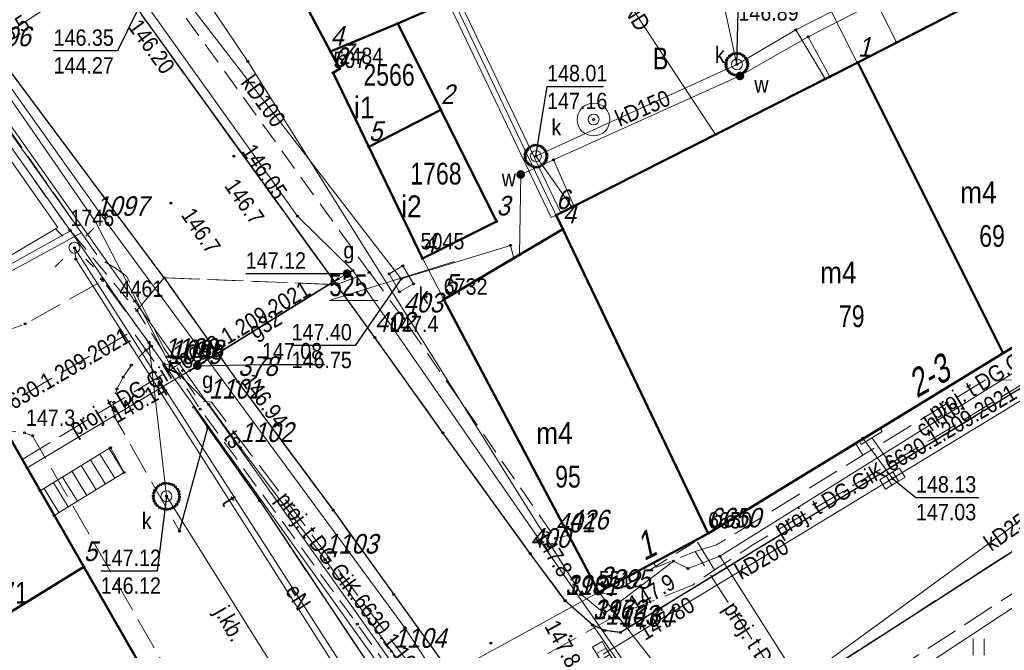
# Model space of a CAD drawing. Header units: metres. Extents: x 5551907 to 5556416, y 5709283 to 5712755.
# Tile 22 of 100: x 5554415 to 5554460, y 5710568 to 5710597. Entities that reach past the tile are written whole.
import ezdxf
from ezdxf.enums import TextEntityAlignment as Align

# ---------------------------------------------------------------- set-up
doc = ezdxf.new("R2010")
doc.units = ezdxf.units.M
for name, pattern in [('1.0_0.5', [1.5, 1, -0.5]), ('1.5_0.5', [2, 1.5, -0.5]), ('219-500', [0])]:
    doc.linetypes.add(name, pattern=pattern)
doc.layers.get('0').update_dxf_attribs({"color": 2, "lineweight": 5})
doc.styles.get("Standard").update_dxf_attribs({"font": 'Working1250', "width": 0.75})
doc.linetypes.add('otdn_500', pattern='A,5,0,[21,ksztalty.shx,S=0.5,R=0,X=0,Y=0]', length=5)

# ---------------------------------------------------------------- blocks, each defined once
blk = doc.blocks.new('PUNKTBUD')
at = {"color": 0}
blk.add_circle((0, 0), 0.045, dxfattribs=at)
blk = doc.blocks.new('203')
at = {"linetype": 'Continuous', "lineweight": 0}
h = blk.add_hatch(color=0, dxfattribs=at)
edge = h.paths.add_edge_path()
edge.add_arc((0, 0), 0.045, 0, 360)
blk = doc.blocks.new('TU04')
at = {"color": 0, "linetype": 'Continuous', "lineweight": 13}
for p, q in [((0, 0), (0, 0.75)), ((0.5, 0), (0.5, 0.75))]:
    blk.add_line(p, q, dxfattribs=at)
blk = doc.blocks.new('US05')
at = {"color": 0, "linetype": 'Continuous', "lineweight": 13}
for p, q in [((-0.525, -0.25), (-0.525, 0.25)), ((-0.525, 0.25), (-0.175, 0.25)), ((-0.175, -0.25), (-0.175, 0.25)), ((-0.175, 0.25), (0.175, 0.25)), ((0.175, -0.25), (0.175, 0.25)), ((0.175, 0.25), (0.525, 0.25)), ((0.525, -0.25), (0.525, 0.25)), ((-0.525, -0.25), (-0.175, -0.25)), ((-0.175, -0.25), (0.175, -0.25)), ((0.175, -0.25), (0.525, -0.25))]:
    blk.add_line(p, q, dxfattribs=at)
blk = doc.blocks.new('PW01')
at = {"linetype": 'Continuous', "lineweight": 13}
h = blk.add_hatch(color=0, dxfattribs=at)
edge = h.paths.add_edge_path()
edge.add_arc((0, 0), 0.045, 0, 360)
blk = doc.blocks.new('US25')
at = {"linetype": 'Continuous', "lineweight": 0}
h = blk.add_hatch(color=0, dxfattribs=at)
edge = h.paths.add_edge_path()
edge.add_arc((0, 0), 0.2, 0, 360)
blk = doc.blocks.new('SM01')
at = {"color": 0, "linetype": 'Continuous', "lineweight": 13}
for p, q in [((-0.53, 0.531), (-0.883, 0.884)), ((0.531, 0.531), (0.884, 0.884)), ((-0.53, -0.53), (-0.883, -0.883)), ((0.531, -0.53), (0.884, -0.883))]:
    blk.add_line(p, q, dxfattribs=at)
blk.add_circle((0, 0), 0.25, dxfattribs=at)
blk = doc.blocks.new('US22')
at = {"color": 0, "linetype": 'Continuous', "lineweight": 13}
blk.add_circle((0, 0), 0.25, dxfattribs=at)
blk = doc.blocks.new('US13')
at = {"color": 0, "linetype": 'Continuous', "lineweight": 13}
for radius in [0.75, 0.25]:
    blk.add_circle((0, 0), radius, dxfattribs=at)
blk = doc.blocks.new('PIKIETAW1891')
at = {"color": 0}
blk.add_circle((0, 0), 0.045, dxfattribs=at)

msp = doc.modelspace()

# ---------------------------------------------------------------- linework, layer by layer
at = {"layer": '211-numer działki ewidencyjnej', "color": 0, "linetype": 'CONTINUOUS', "lineweight": 18, "flags": 128}
msp.add_lwpolyline([(5554434.88, 5710585.45), (5554429.14, 5710583.66), (5554431.366, 5710583.66)], dxfattribs=at)
at = {"layer": '218-kontur użytku gruntowego', "color": 3, "linetype": 'CONTINUOUS', "lineweight": 18, "flags": 128}
for points in [[(5554417.28, 5710586.85), (5554385.57, 5710631.55)], [(5554385.57, 5710631.55), (5554417.28, 5710586.85)], [(5554425.26, 5710602.5), (5554429.61, 5710594.28)], [(5554429.61, 5710594.28), (5554425.26, 5710602.5)], [(5554429.61, 5710594.28), (5554429.33, 5710594.1)], [(5554429.33, 5710594.1), (5554429.61, 5710594.28)], [(5554429.33, 5710594.1), (5554433.33, 5710585.78)], [(5554433.33, 5710585.78), (5554429.33, 5710594.1)], [(5554410.68, 5710583.18), (5554417.28, 5710586.85)], [(5554417.28, 5710586.85), (5554410.68, 5710583.18)], [(5554419.53, 5710583.6), (5554417.28, 5710586.85)], [(5554417.28, 5710586.85), (5554419.53, 5710583.6)], [(5554433.33, 5710585.78), (5554434.39, 5710583.7)], [(5554434.39, 5710583.7), (5554433.33, 5710585.78)], [(5554460.03, 5710581.25), (5554466.39, 5710585.08)], [(5554466.39, 5710585.08), (5554460.03, 5710581.25)], [(5554432.55, 5710565.37), (5554419.53, 5710583.6)], [(5554419.53, 5710583.6), (5554432.55, 5710565.37)], [(5554434.39, 5710583.7), (5554441.5, 5710570.28)], [(5554441.5, 5710570.28), (5554434.39, 5710583.7)], [(5554446.51, 5710572.98), (5554460.03, 5710581.25)], [(5554460.03, 5710581.25), (5554446.51, 5710572.98)], [(5554467.54, 5710574.23), (5554453.72, 5710565.12)], [(5554453.72, 5710565.12), (5554467.54, 5710574.23)], [(5554441.5, 5710570.28), (5554446.51, 5710572.98)], [(5554446.51, 5710572.98), (5554441.5, 5710570.28)]]:
    msp.add_lwpolyline(points, dxfattribs=at)
at = {"layer": '219-działka ewidencyjna', "color": 7, "linetype": '219-500', "lineweight": 18, "flags": 128}
for points in [[(5554385.57, 5710631.55), (5554417.28, 5710586.85)], [(5554444.91, 5710611.36), (5554460.03, 5710581.25)], [(5554431.17, 5710605.11), (5554446.51, 5710572.98)], [(5554425.26, 5710602.5), (5554429.61, 5710594.28)], [(5554429.61, 5710594.28), (5554429.33, 5710594.1)], [(5554429.33, 5710594.1), (5554433.33, 5710585.78)], [(5554417.28, 5710586.85), (5554410.68, 5710583.18)], [(5554417.28, 5710586.85), (5554419.53, 5710583.6)], [(5554433.33, 5710585.78), (5554434.39, 5710583.7)], [(5554466.39, 5710585.08), (5554460.03, 5710581.25)], [(5554419.53, 5710583.6), (5554432.55, 5710565.37)], [(5554434.39, 5710583.7), (5554441.5, 5710570.28)], [(5554460.03, 5710581.25), (5554446.51, 5710572.98)], [(5554467.54, 5710574.23), (5554453.72, 5710565.12)], [(5554446.51, 5710572.98), (5554441.5, 5710570.28)], [(5554441.5, 5710570.28), (5554432.55, 5710565.37)], [(5554441.5, 5710570.28), (5554448.33, 5710561.57)]]:
    msp.add_lwpolyline(points, dxfattribs=at)
at = {"layer": '312-budynek ewidencyjny', "color": 7, "linetype": 'CONTINUOUS', "lineweight": 50, "flags": 128}
for points in [[(5554429.2, 5710595.08), (5554425.26, 5710602.5)], [(5554453.37, 5710594.57), (5554460.1, 5710598.05)], [(5554434.81, 5710597.48), (5554432.29, 5710596.36)], [(5554432.29, 5710596.36), (5554429.2, 5710595.08)], [(5554429.2, 5710595.08), (5554432.29, 5710596.36)], [(5554432.29, 5710596.36), (5554434.26, 5710592.4)], [(5554429.61, 5710594.28), (5554429.2, 5710595.08)], [(5554439.54, 5710587.58), (5554453.37, 5710594.57)], [(5554453.37, 5710594.57), (5554460.03, 5710581.25)], [(5554460.03, 5710581.25), (5554453.37, 5710594.57)], [(5554429.33, 5710594.1), (5554429.61, 5710594.28)], [(5554430.96, 5710590.71), (5554429.33, 5710594.1)], [(5554434.26, 5710592.4), (5554430.96, 5710590.71)], [(5554430.96, 5710590.71), (5554434.26, 5710592.4)], [(5554434.26, 5710592.4), (5554436.81, 5710587.29)], [(5554433.42, 5710585.59), (5554430.96, 5710590.71)], [(5554436.81, 5710587.29), (5554433.42, 5710585.59)], [(5554446.51, 5710572.98), (5554439.54, 5710587.58)], [(5554434.39, 5710583.7), (5554439.85, 5710586.93)], [(5554439.85, 5710586.93), (5554446.51, 5710572.98)], [(5554466.39, 5710585.08), (5554460.03, 5710581.25)], [(5554441.5, 5710570.28), (5554434.39, 5710583.7)], [(5554460.03, 5710581.25), (5554446.51, 5710572.98)], [(5554414.3, 5710577.71), (5554417.89, 5710571.44)], [(5554446.51, 5710572.98), (5554441.5, 5710570.28)], [(5554417.89, 5710571.44), (5554413.64, 5710568.83)], [(5554413.64, 5710568.83), (5554417.89, 5710571.44)], [(5554417.89, 5710571.44), (5554424.04, 5710560.72)]]:
    msp.add_lwpolyline(points, dxfattribs=at)
at = {"layer": '352-schody', "color": 7, "linetype": 'CONTINUOUS', "lineweight": 18, "flags": 128}
msp.add_lwpolyline([(5554419.74, 5710575.77), (5554416.54, 5710573.8), (5554415.89, 5710574.93), (5554419.11, 5710576.91)], close=True, dxfattribs=at)
msp.add_lwpolyline([(5554419.74, 5710575.77), (5554416.54, 5710573.8), (5554415.89, 5710574.93), (5554419.11, 5710576.91)], close=True, dxfattribs=at)
for points in [[(5554419.733, 5710575.766), (5554419.051, 5710576.874)], [(5554419.308, 5710575.504), (5554418.625, 5710576.612)], [(5554418.456, 5710574.98), (5554417.774, 5710576.088)], [(5554418.882, 5710575.242), (5554418.199, 5710576.35)], [(5554417.604, 5710574.455), (5554416.922, 5710575.564)], [(5554418.03, 5710574.717), (5554417.348, 5710575.826)], [(5554416.753, 5710573.931), (5554416.07, 5710575.041)], [(5554417.179, 5710574.193), (5554416.496, 5710575.302)]]:
    msp.add_lwpolyline(points, dxfattribs=at)
at = {"layer": 'chodnik', "color": 7, "linetype": '1.0_0.5', "lineweight": 18, "flags": 128}
for points in [[(5554323.63, 5710713.31), (5554326.52, 5710709.16), (5554339.47, 5710691.89), (5554356.75, 5710669.05), (5554369.9, 5710652.17), (5554375.24, 5710645.27), (5554382.14, 5710636.36), (5554385.57, 5710631.55), (5554417.28, 5710586.85), (5554420.33, 5710583.2), (5554421.57, 5710584.7), (5554394.12, 5710621.57), (5554370.14, 5710654.01), (5554350.19, 5710680.11), (5554349.5, 5710681.17), (5554338.47, 5710695.86), (5554328.36, 5710709.29), (5554324.94, 5710714.22)], [(5554429.47, 5710584.39), (5554430.99, 5710584.95), (5554421.86, 5710597.62), (5554422.73, 5710598.15), (5554425.63, 5710598.52), (5554423.44, 5710601.49), (5554425.26, 5710602.5), (5554431.17, 5710605.11), (5554438.07, 5710607.99), (5554444.91, 5710611.36), (5554452.11, 5710615.02), (5554452.61, 5710615.32), (5554452.13, 5710615.92), (5554451.37, 5710616.17), (5554450.17, 5710615.94), (5554426.32, 5710604.38), (5554420.54, 5710601.39), (5554419.68, 5710600.26), (5554419.6, 5710598.38), (5554420.55, 5710596.74)], [(5554466.39, 5710585.08), (5554460.03, 5710581.25), (5554453.6, 5710577.34), (5554446.51, 5710572.98), (5554442.05, 5710570.16), (5554441.5, 5710570.28), (5554440.12, 5710572.89), (5554439.51, 5710572.75), (5554432.54, 5710582.84), (5554430.99, 5710584.95), (5554429.47, 5710584.39), (5554431.23, 5710581.96), (5554434.35, 5710577.59), (5554438.36, 5710572.05), (5554439.95, 5710569.9), (5554441.22, 5710568.77), (5554441.78, 5710568.52), (5554442.5, 5710568.43), (5554467.38, 5710583.62)], [(5554450.55, 5710542.97), (5554444.67, 5710551.74), (5554435.98, 5710564.78), (5554432.11, 5710570.18), (5554429.32, 5710574.04), (5554424.96, 5710579.93), (5554421.57, 5710584.7), (5554420.33, 5710583.2), (5554423.22, 5710578.68), (5554430.43, 5710568.81), (5554434.23, 5710563.44), (5554435.47, 5710561.55), (5554438.15, 5710557.6), (5554442.92, 5710550.53), (5554448.71, 5710541.81)]]:
    msp.add_lwpolyline(points, close=True, dxfattribs=at)
at = {"layer": 'jezdnia', "color": 7, "linetype": '1.5_0.5', "lineweight": 18, "flags": 128}
for points in [[(5554421.57, 5710584.7), (5554429.47, 5710584.39), (5554420.55, 5710596.74), (5554419.6, 5710598.38), (5554414.27, 5710606.27), (5554412.85, 5710607.28), (5554397.95, 5710627.83), (5554396.98, 5710629.38), (5554375.33, 5710656.67), (5554354.72, 5710685.09), (5554349.5, 5710681.17), (5554350.19, 5710680.11), (5554370.14, 5710654.01), (5554394.12, 5710621.57)], [(5554445.95, 5710561.98), (5554446.22, 5710562.71), (5554447.06, 5710563.53), (5554467.03, 5710576.39), (5554469.49, 5710578.02), (5554478.11, 5710583.72), (5554479.02, 5710584.18), (5554480, 5710584.44), (5554481, 5710584.5), (5554482.06, 5710584.33), (5554483.01, 5710583.96), (5554483.8, 5710583.33), (5554484.3, 5710582.62), (5554486.11, 5710578.27), (5554490.54, 5710580.29), (5554488.04, 5710585.42), (5554487.17, 5710586.64), (5554486.27, 5710587.79), (5554485.11, 5710588.86), (5554483.76, 5710589.83), (5554482.84, 5710590.24), (5554481.87, 5710590.54), (5554480.88, 5710590.71), (5554479.86, 5710590.64), (5554478.8, 5710590.41), (5554471.11, 5710585.9), (5554442.5, 5710568.43), (5554441.78, 5710568.52), (5554441.22, 5710568.77)], [(5554420.99, 5710581.56), (5554418.77, 5710584.58), (5554415.21, 5710582.59), (5554414.55, 5710582.34), (5554414.11, 5710582.2), (5554413.55, 5710582.13), (5554413.04, 5710582.14), (5554412.51, 5710582.29), (5554411.66, 5710582.55), (5554414.34, 5710577.69), (5554415.17, 5710577.59), (5554415.54, 5710577.46), (5554425, 5710560.96), (5554425.26, 5710560.48), (5554425.39, 5710560.01), (5554425.41, 5710559.65), (5554425.39, 5710559.18), (5554425.27, 5710558.65), (5554425.14, 5710558.2), (5554424.9, 5710557.6), (5554424.61, 5710557.13), (5554424.15, 5710556.65), (5554423.48, 5710556.08), (5554424.57, 5710554.26), (5554430.08, 5710557.92), (5554434.27, 5710560.71), (5554435.47, 5710561.55), (5554434.23, 5710563.44), (5554429.65, 5710560.27), (5554431.06, 5710566.8), (5554425.95, 5710574.48), (5554423.58, 5710577.82), (5554422.28, 5710573.08), (5554419.3, 5710578.33), (5554419.24, 5710578.65), (5554419.27, 5710578.99), (5554419.4, 5710579.6), (5554419.7, 5710580.14), (5554420.07, 5710580.7), (5554420.73, 5710581.38)], [(5554450.55, 5710542.97), (5554456.35, 5710545.55), (5554453.9, 5710549.14), (5554446.31, 5710560.51), (5554445.95, 5710561.98), (5554441.22, 5710568.77), (5554439.95, 5710569.9), (5554438.36, 5710572.05), (5554434.35, 5710577.59), (5554431.23, 5710581.96), (5554429.47, 5710584.39), (5554421.57, 5710584.7), (5554424.96, 5710579.93), (5554429.32, 5710574.04), (5554432.11, 5710570.18), (5554435.98, 5710564.78), (5554444.67, 5710551.74)]]:
    msp.add_lwpolyline(points, close=True, dxfattribs=at)
at = {"layer": 'komora podziemna', "color": 34, "linetype": 'CONTINUOUS', "lineweight": 18, "flags": 128}
msp.add_lwpolyline([(5554421.26, 5710574.25), (5554421.18, 5710574.35), (5554421.12, 5710574.46), (5554421.09, 5710574.58), (5554421.08, 5710574.7), (5554421.1, 5710574.83), (5554421.14, 5710574.94), (5554421.21, 5710575.05), (5554421.3, 5710575.14), (5554421.4, 5710575.21), (5554421.52, 5710575.26), (5554421.64, 5710575.28), (5554421.77, 5710575.27), (5554421.89, 5710575.24), (5554422, 5710575.19), (5554422.1, 5710575.11), (5554422.18, 5710575.01), (5554422.24, 5710574.9), (5554422.27, 5710574.78), (5554422.28, 5710574.66), (5554422.26, 5710574.53), (5554422.22, 5710574.42), (5554422.15, 5710574.31), (5554422.06, 5710574.22), (5554421.96, 5710574.15), (5554421.84, 5710574.1), (5554421.72, 5710574.08), (5554421.59, 5710574.09), (5554421.47, 5710574.12), (5554421.36, 5710574.17)], close=True, dxfattribs=at)
at = {"layer": 'krawężnik', "color": 7, "linetype": 'CONTINUOUS', "lineweight": 25, "flags": 128}
for points in [[(5554421.57, 5710584.7), (5554394.12, 5710621.57), (5554370.14, 5710654.01), (5554350.19, 5710680.11), (5554349.5, 5710681.17), (5554338.47, 5710695.86), (5554328.36, 5710709.29), (5554324.94, 5710714.22)], [(5554452.61, 5710615.32), (5554452.13, 5710615.92), (5554451.37, 5710616.17), (5554450.17, 5710615.94), (5554426.32, 5710604.38), (5554420.54, 5710601.39), (5554419.68, 5710600.26), (5554419.6, 5710598.38), (5554420.55, 5710596.74), (5554429.47, 5710584.39)], [(5554485.11, 5710588.86), (5554483.76, 5710589.83), (5554482.84, 5710590.24), (5554481.87, 5710590.54), (5554480.88, 5710590.71), (5554479.86, 5710590.64), (5554478.8, 5710590.41), (5554471.11, 5710585.9), (5554442.5, 5710568.43), (5554441.78, 5710568.52), (5554441.22, 5710568.77), (5554439.96, 5710569.88)], [(5554421.57, 5710584.7), (5554424.96, 5710579.93), (5554429.32, 5710574.04), (5554432.11, 5710570.18), (5554435.98, 5710564.78), (5554444.67, 5710551.74), (5554450.55, 5710542.97)], [(5554446.31, 5710560.51), (5554445.95, 5710561.98), (5554446.22, 5710562.71), (5554447.06, 5710563.53), (5554467.03, 5710576.39), (5554469.49, 5710578.02), (5554478.11, 5710583.72), (5554479.02, 5710584.18), (5554480, 5710584.44), (5554481, 5710584.5), (5554482.06, 5710584.33), (5554483.01, 5710583.96), (5554483.8, 5710583.33), (5554484.3, 5710582.62), (5554486.11, 5710578.27)], [(5554439.96, 5710569.88), (5554438.36, 5710572.05), (5554434.35, 5710577.59), (5554431.23, 5710581.96), (5554429.47, 5710584.39)], [(5554422.94, 5710578.77), (5554423.58, 5710577.82)], [(5554422.28, 5710573.08), (5554423.58, 5710577.82)], [(5554423.58, 5710577.82), (5554425.95, 5710574.48), (5554431.06, 5710566.8), (5554429.65, 5710560.27), (5554434.23, 5710563.44), (5554435.47, 5710561.55), (5554434.27, 5710560.71), (5554430.08, 5710557.92)]]:
    msp.add_lwpolyline(points, dxfattribs=at)
at = {"layer": 'obudowa ochronna przewodu', "color": 7, "linetype": 'CONTINUOUS', "lineweight": 35, "flags": 128}
msp.add_lwpolyline([(5554422.75, 5710580.45), (5554423.1, 5710580.67), (5554429.55, 5710584.66)], dxfattribs=at)
at = {"layer": 'przewód elektroenergetyczny podziemny', "color": 1, "linetype": 'CONTINUOUS', "lineweight": 18, "flags": 128}
for points in [[(5554396.74, 5710637.56), (5554398.91, 5710631.7), (5554413.79, 5710611.76), (5554417.91, 5710606.97), (5554420.9, 5710601.33), (5554425.41, 5710594.62), (5554440.73, 5710570.16), (5554441.76, 5710569.31), (5554444.92, 5710571.7), (5554445.59, 5710571.37), (5554447.05, 5710571.93), (5554466.29, 5710583.95), (5554467.82, 5710585.54), (5554469.46, 5710586.99), (5554470, 5710588.24)], [(5554440.96, 5710600.2), (5554446.85, 5710591.28)], [(5554447.43, 5710536.26), (5554449.38, 5710538.96), (5554449.1, 5710539.91), (5554446.11, 5710544.72), (5554432.51, 5710564.42), (5554432.38, 5710565.37), (5554430.06, 5710566.41), (5554417.46, 5710586.08)], [(5554447.05, 5710571.93), (5554456.71, 5710556.71)]]:
    msp.add_lwpolyline(points, dxfattribs=at)
at = {"layer": 'przewód gazowy', "color": 40, "linetype": 'CONTINUOUS', "lineweight": 18, "flags": 128}
for points in [[(5554458.63, 5710544.72), (5554452.81, 5710552.45), (5554445.41, 5710563.26), (5554445.14, 5710563.64), (5554442.44, 5710567.41), (5554430.23, 5710585.03), (5554427.69, 5710587.53), (5554416.65, 5710602.98)], [(5554430.23, 5710585.03), (5554429.96, 5710584.89), (5554429.55, 5710584.66), (5554423.1, 5710580.67), (5554422.75, 5710580.45), (5554415.29, 5710575.98)]]:
    msp.add_lwpolyline(points, dxfattribs=at)
at = {"layer": 'przewód kanalizacyjny', "color": 34, "linetype": 'CONTINUOUS', "lineweight": 18, "flags": 128}
for points in [[(5554447.83, 5710594.49), (5554446.09, 5710602.57), (5554441.18, 5710612.36)], [(5554419.48, 5710601.47), (5554432.44, 5710584.66), (5554437.45, 5710586.19), (5554437.6, 5710585.6)], [(5554455.15, 5710595.49), (5554453.98, 5710597.85), (5554450.53, 5710596.07)], [(5554450.53, 5710596.07), (5554447.83, 5710594.49)], [(5554450.53, 5710596.07), (5554451.87, 5710593.82)], [(5554447.83, 5710594.49), (5554438.62, 5710590.28), (5554440.27, 5710587.95)], [(5554482.09, 5710589.07), (5554445.17, 5710562.15)], [(5554482.09, 5710589.07), (5554470.68, 5710585.05), (5554454.96, 5710575.49)], [(5554436.54, 5710550.44), (5554432.08, 5710558.07), (5554421.68, 5710574.68), (5554420.88, 5710581.74)], [(5554454.96, 5710575.49), (5554453.6, 5710577.34)], [(5554441.7, 5710567.44), (5554454.96, 5710575.49)]]:
    msp.add_lwpolyline(points, dxfattribs=at)
at = {"layer": 'przewód telekomunikacyjny podziemny', "color": 30, "linetype": 'CONTINUOUS', "lineweight": 18, "flags": 128}
for points in [[(5554446.39, 5710546), (5554438, 5710558.61), (5554420.23, 5710583.63), (5554400.56, 5710611.46), (5554390.86, 5710625.65), (5554379.37, 5710640.87), (5554363.85, 5710660.95), (5554356.41, 5710670.49), (5554340.96, 5710690.97), (5554324.08, 5710713.52), (5554322.07, 5710717.37), (5554318.83, 5710725.14), (5554317.4, 5710729.49), (5554313.96, 5710747.36), (5554310.1, 5710767.3), (5554307.07, 5710783.72), (5554304.42, 5710793.03), (5554300.46, 5710804.82), (5554292.87, 5710822.58)], [(5554463.96, 5710526.5), (5554462.85, 5710526.03), (5554461.35, 5710526.43), (5554450.63, 5710541.17), (5554432.61, 5710568.64), (5554418.97, 5710587.2), (5554405.21, 5710606.55), (5554390.24, 5710627.44), (5554367.89, 5710656.4), (5554350.5, 5710678.99), (5554328.33, 5710708.59), (5554322.14, 5710717.73), (5554320.14, 5710722.26), (5554317.97, 5710729.06), (5554315.34, 5710738.47), (5554308.85, 5710776.34), (5554305.91, 5710789.01), (5554301.93, 5710801.22), (5554298.1, 5710811.71)], [(5554451.62, 5710615.26), (5554451.25, 5710615.01), (5554445.5, 5710612.03), (5554439.88, 5710609.43), (5554431.8, 5710606.18), (5554420.5, 5710599.89), (5554413.04, 5710595.05), (5554418.43, 5710587.27), (5554421.85, 5710580.69), (5554423.62, 5710578.89), (5554425.07, 5710576.9), (5554428.95, 5710571.78), (5554432.09, 5710567.46), (5554439.67, 5710557.33), (5554446.17, 5710546.45), (5554449.55, 5710541.81), (5554450.74, 5710539.67), (5554440.28, 5710534.28), (5554434.87, 5710531.22), (5554426.77, 5710526.7), (5554421.99, 5710524.3), (5554412.76, 5710518.69), (5554409.67, 5710523.11), (5554408.89, 5710523.91)], [(5554417.46, 5710586.08), (5554417.53, 5710585.55), (5554429.97, 5710566), (5554432.27, 5710564.26), (5554445.48, 5710544.65), (5554445.62, 5710544.44), (5554445.73, 5710544.23), (5554449.01, 5710539.11), (5554441.92, 5710533.29), (5554441.76, 5710533.08), (5554441.56, 5710532.94), (5554421.13, 5710522.34)], [(5554421.56, 5710580.76), (5554421.85, 5710580.69), (5554421.77, 5710580.47)]]:
    msp.add_lwpolyline(points, dxfattribs=at)
at = {"layer": 'przewód telekomunikacyjny podziemny - ob. projektowany', "color": 30, "linetype": '1.5_0.5', "lineweight": 18, "flags": 128}
for points in [[(5554463.96, 5710526.5), (5554463.32, 5710526.04), (5554458.17, 5710524.26), (5554457.12, 5710523.86), (5554448.01, 5710540.49), (5554448.84, 5710543.27), (5554441.72, 5710554.37), (5554440.62, 5710555.15), (5554435.68, 5710562.26), (5554434.34, 5710564.11), (5554434.27, 5710565.07), (5554430.76, 5710569.72), (5554423.75, 5710578.99), (5554423.15, 5710579.08), (5554422.39, 5710580.23), (5554421.55, 5710581.5), (5554419.86, 5710584.76), (5554419.35, 5710585.14), (5554418.6, 5710585.59), (5554412.3, 5710594.62), (5554404.98, 5710604.98), (5554400.32, 5710611.51), (5554397.29, 5710615.98), (5554393.83, 5710620.82), (5554393.17, 5710620.36)], [(5554445.92, 5710572.14), (5554446.9, 5710572.45), (5554459.23, 5710580.02), (5554460.97, 5710580), (5554466.91, 5710583.78), (5554470.2, 5710586.32), (5554466.12, 5710594.45), (5554466.8, 5710594.76)], [(5554433.92, 5710564.52), (5554442.34, 5710569.24), (5554445.79, 5710570.61), (5554446.81, 5710571.3), (5554448.6, 5710572.49), (5554454.86, 5710576.18), (5554456.75, 5710577.29), (5554461.6, 5710580.24), (5554461.94, 5710580.44), (5554466.03, 5710583.31), (5554471.26, 5710586.77), (5554470.75, 5710587.7)], [(5554402.56, 5710570.94), (5554402.1, 5710571.71), (5554420.13, 5710582.26), (5554421.53, 5710580.28)], [(5554415.06, 5710576.37), (5554421.53, 5710580.28), (5554422.36, 5710580.81)], [(5554453.43, 5710577.22), (5554453.53, 5710577.06), (5554454.49, 5710577.65), (5554454.4, 5710577.81)], [(5554454.86, 5710576.18), (5554454.03, 5710577.35)], [(5554453.61, 5710576.57), (5554453.27, 5710577.12)], [(5554441.72, 5710554.37), (5554452.25, 5710560.82), (5554452.34, 5710562.04), (5554451.79, 5710563.1), (5554451.61, 5710564.23), (5554452.1, 5710564.78), (5554467.56, 5710574.83), (5554469.46, 5710575.31), (5554470.2, 5710574.13), (5554474.39, 5710560.2), (5554480.36, 5710547.5), (5554489.71, 5710550.78), (5554488.24, 5710554.25)], [(5554446.81, 5710571.3), (5554445.98, 5710572.65)], [(5554451.79, 5710563.1), (5554445.92, 5710572.14), (5554444.14, 5710571.43), (5554444.01, 5710571.63)]]:
    msp.add_lwpolyline(points, dxfattribs=at)
at = {"layer": 'przewód wodociągowy', "color": 5, "linetype": 'CONTINUOUS', "lineweight": 18, "flags": 128}
for points in [[(5554437.87, 5710585.76), (5554437.92, 5710589.44), (5554439.42, 5710590.11), (5554447.97, 5710593.96), (5554451.1, 5710595.75), (5554454.41, 5710597.46), (5554460.59, 5710600.44)], [(5554451.1, 5710595.75), (5554452.09, 5710593.92)], [(5554439.42, 5710590.11), (5554440.36, 5710588)]]:
    msp.add_lwpolyline(points, dxfattribs=at)
at = {"layer": 'rzedna-Atr2', "color": 7, "flags": 128}
for points in [[(5554421.17, 5710598.65), (5554419.43, 5710595.11), (5554416.507, 5710595.11)], [(5554447.83, 5710594.49), (5554447.9, 5710597.54), (5554450.748, 5710597.54)], [(5554438.62, 5710590.28), (5554439.13, 5710593.48), (5554441.718, 5710593.48)], [(5554429.96, 5710584.89), (5554427.91, 5710584.89), (5554425.317, 5710584.89)], [(5554432.44, 5710584.66), (5554430.33, 5710581.6), (5554427.418, 5710581.6)], [(5554423.1, 5710580.67), (5554426.06, 5710580.73), (5554428.94, 5710580.73)], [(5554454.96, 5710575.49), (5554456.04, 5710574.62), (5554458.92, 5710574.62)], [(5554421.68, 5710574.68), (5554421.26, 5710571.25), (5554418.667, 5710571.25)]]:
    msp.add_lwpolyline(points, dxfattribs=at)
at = {"layer": 'studnia kanalizacyjna', "color": 34, "linetype": 'CONTINUOUS', "lineweight": 18, "flags": 128}
for points in [[(5554448.33, 5710594.51), (5554448.32, 5710594.4), (5554448.29, 5710594.3), (5554448.23, 5710594.21), (5554448.16, 5710594.13), (5554448.09, 5710594.07), (5554447.99, 5710594.02), (5554447.89, 5710593.99), (5554447.79, 5710593.99), (5554447.69, 5710594.01), (5554447.59, 5710594.06), (5554447.5, 5710594.12), (5554447.43, 5710594.19), (5554447.37, 5710594.28), (5554447.34, 5710594.38), (5554447.33, 5710594.48), (5554447.33, 5710594.58), (5554447.36, 5710594.68), (5554447.42, 5710594.77), (5554447.49, 5710594.86), (5554447.57, 5710594.92), (5554447.66, 5710594.97), (5554447.76, 5710594.99), (5554447.86, 5710594.99), (5554447.96, 5710594.98), (5554448.07, 5710594.93), (5554448.15, 5710594.87), (5554448.22, 5710594.79), (5554448.28, 5710594.7), (5554448.31, 5710594.6)], [(5554438.88, 5710589.86), (5554438.78, 5710589.81), (5554438.68, 5710589.78), (5554438.58, 5710589.78), (5554438.48, 5710589.8), (5554438.38, 5710589.85), (5554438.3, 5710589.9), (5554438.23, 5710589.98), (5554438.16, 5710590.07), (5554438.13, 5710590.17), (5554438.12, 5710590.27), (5554438.13, 5710590.37), (5554438.15, 5710590.47), (5554438.21, 5710590.56), (5554438.28, 5710590.64), (5554438.36, 5710590.71), (5554438.46, 5710590.76), (5554438.56, 5710590.78), (5554438.66, 5710590.78), (5554438.76, 5710590.76), (5554438.86, 5710590.72), (5554438.94, 5710590.66), (5554439.01, 5710590.58), (5554439.07, 5710590.49), (5554439.11, 5710590.39), (5554439.12, 5710590.29), (5554439.11, 5710590.19), (5554439.08, 5710590.09), (5554439.03, 5710590), (5554438.96, 5710589.92)]]:
    msp.add_lwpolyline(points, close=True, dxfattribs=at)
at = {"layer": 'trawnik', "color": 7, "linetype": '1.0_0.5', "lineweight": 18, "flags": 128}
msp.add_lwpolyline([(5554467.03, 5710576.39), (5554447.06, 5710563.53), (5554448.33, 5710561.57), (5554455.56, 5710550.8), (5554462.31, 5710553.27), (5554459.45, 5710557.58), (5554460.55, 5710558.27), (5554458.23, 5710561.74), (5554457.91, 5710562.15), (5554456.27, 5710564.89), (5554457.93, 5710565.89), (5554458.41, 5710565.89), (5554468.85, 5710570.46), (5554467.54, 5710574.23)], close=True, dxfattribs=at)
at = {"layer": 'właz do komory lub kanału', "color": 7, "linetype": 'CONTINUOUS', "lineweight": 18, "flags": 128}
msp.add_lwpolyline([(5554431.89, 5710584.88), (5554432.52, 5710585.25), (5554433, 5710584.43), (5554432.37, 5710584.06)], close=True, dxfattribs=at)
at = {"layer": 'ściana oporowa (linia)', "color": 0, "linetype": 'otdn_500', "lineweight": 18}
for p, q in [((5554386.226, 5710630.195), (5554416.707, 5710587.011)), ((5554434.584, 5710597.372), (5554439.315, 5710587.472)), ((5554439.315, 5710587.472), (5554439.54, 5710587.58)), ((5554416.707, 5710587.011), (5554410.817, 5710583.538))]:
    msp.add_line(p, q, dxfattribs=at)
at = {"layer": 'ściana oporowa (linia)', "color": 0, "lineweight": 18}
for p, q in [((5554386.634, 5710630.485), (5554417.793, 5710586.769)), ((5554435.035, 5710597.588), (5554439.765, 5710587.688)), ((5554439.765, 5710587.688), (5554439.54, 5710587.58)), ((5554417.793, 5710586.769), (5554411.063, 5710583.103))]:
    msp.add_line(p, q, dxfattribs=at)

# ---------------------------------------------------------------- block references
at = {"layer": '203-punkt graniczny', "color": 7, "linetype": 'CONTINUOUS', "lineweight": 18}
for p in [(5554429.33, 5710594.1), (5554429.61, 5710594.28), (5554417.28, 5710586.85), (5554433.33, 5710585.78), (5554419.53, 5710583.6), (5554434.39, 5710583.7), (5554460.03, 5710581.25), (5554446.51, 5710572.98), (5554441.5, 5710570.28)]:
    msp.add_blockref('203', p, dxfattribs=at)
at = {"layer": 'kratka ściekowa', "color": 34, "linetype": 'CONTINUOUS', "lineweight": 18}
for p, rotation in [((5554454.96, 5710575.49), 31.226), ((5554441.7, 5710567.44), 300.669)]:
    msp.add_blockref('US05', p, dxfattribs=dict(at, rotation=rotation))
at = {"layer": 'latarnia', "color": 7, "linetype": 'CONTINUOUS', "lineweight": 18}
msp.add_blockref('SM01', (5554417.46, 5710586.08), dxfattribs=at)
at = {"layer": 'pikieta naturalna', "color": 7, "linetype": 'CONTINUOUS', "lineweight": 13}
for p in [(5554424.77, 5710590.28), (5554421.88, 5710588.13), (5554433.57, 5710583.85), (5554440.67, 5710570.18), (5554442.42, 5710569.08), (5554440.22, 5710568.27), (5554436.55, 5710567.94)]:
    msp.add_blockref('PW01', p, dxfattribs=at)
at = {"layer": 'pikieta sztuczna', "color": 7, "linetype": 'CONTINUOUS', "lineweight": 13}
for p in [(5554424.96, 5710579.93), (5554442.5, 5710568.43)]:
    msp.add_blockref('PW01', p, dxfattribs=at)
at = {"layer": 'Punkt budynku', "color": 5, "linetype": 'CONTINUOUS', "lineweight": 18}
for p in [(5554432.29, 5710596.36), (5554429.2, 5710595.08), (5554453.37, 5710594.57), (5554429.33, 5710594.1), (5554429.61, 5710594.28), (5554434.26, 5710592.4), (5554430.96, 5710590.71), (5554436.81, 5710587.29), (5554439.54, 5710587.58), (5554439.85, 5710586.93), (5554433.42, 5710585.59), (5554434.39, 5710583.7), (5554460.03, 5710581.25), (5554419.11, 5710576.91), (5554419.74, 5710575.77), (5554415.89, 5710574.93), (5554416.54, 5710573.8), (5554446.51, 5710572.98), (5554417.89, 5710571.44), (5554441.5, 5710570.28)]:
    msp.add_blockref('PUNKTBUD', p, dxfattribs=at)
at = {"layer": 'Punkt roboczy BDOT GESUT K1', "color": 6, "linetype": 'CONTINUOUS', "lineweight": 18}
for p in [(5554450.53, 5710596.07), (5554450.53, 5710596.07), (5554450.53, 5710596.07), (5554451.1, 5710595.75), (5554451.1, 5710595.75), (5554455.15, 5710595.49), (5554447.49, 5710594.86), (5554447.57, 5710594.92), (5554447.66, 5710594.97), (5554447.76, 5710594.99), (5554447.86, 5710594.99), (5554447.96, 5710594.98), (5554448.07, 5710594.93), (5554448.15, 5710594.87), (5554425.41, 5710594.62), (5554447.33, 5710594.58), (5554447.33, 5710594.48), (5554447.34, 5710594.38), (5554447.36, 5710594.68), (5554447.42, 5710594.77), (5554447.83, 5710594.49), (5554447.83, 5710594.49), (5554447.83, 5710594.49), (5554447.83, 5710594.49), (5554448.22, 5710594.79), (5554448.28, 5710594.7), (5554448.31, 5710594.6), (5554448.32, 5710594.4), (5554448.33, 5710594.51), (5554447.37, 5710594.28), (5554447.43, 5710594.19), (5554447.5, 5710594.12), (5554447.59, 5710594.06), (5554447.69, 5710594.01), (5554447.79, 5710593.99), (5554447.89, 5710593.99), (5554447.97, 5710593.96), (5554447.97, 5710593.96), (5554447.99, 5710594.02), (5554448.09, 5710594.07), (5554448.16, 5710594.13), (5554448.23, 5710594.21), (5554448.29, 5710594.3), (5554451.87, 5710593.82), (5554452.09, 5710593.92), (5554441.26, 5710591.96), (5554446.85, 5710591.28), (5554438.56, 5710590.78), (5554438.66, 5710590.78), (5554438.13, 5710590.37), (5554438.15, 5710590.47), (5554438.21, 5710590.56), (5554438.28, 5710590.64), (5554438.36, 5710590.71), (5554438.46, 5710590.76), (5554438.76, 5710590.76), (5554438.86, 5710590.72), (5554438.94, 5710590.66), (5554439.01, 5710590.58), (5554439.07, 5710590.49), (5554439.11, 5710590.39), (5554424.77, 5710590.28), (5554438.12, 5710590.27), (5554438.13, 5710590.17), (5554438.16, 5710590.07), (5554438.23, 5710589.98), (5554438.3, 5710589.9), (5554438.62, 5710590.28), (5554438.62, 5710590.28), (5554438.88, 5710589.86), (5554438.96, 5710589.92), (5554439.03, 5710590), (5554439.08, 5710590.09), (5554439.11, 5710590.19), (5554439.12, 5710590.29), (5554439.42, 5710590.11), (5554439.42, 5710590.11), (5554437.92, 5710589.44), (5554437.92, 5710589.44), (5554438.38, 5710589.85), (5554438.48, 5710589.8), (5554438.58, 5710589.78), (5554438.68, 5710589.78), (5554438.78, 5710589.81), (5554421.88, 5710588.13), (5554440.27, 5710587.95), (5554440.36, 5710588), (5554418.43, 5710587.27), (5554418.97, 5710587.2), (5554427.69, 5710587.53), (5554427.69, 5710587.53), (5554439.54, 5710587.58), (5554417.25, 5710586.89), (5554417.28, 5710586.85), (5554417.46, 5710586.08), (5554417.46, 5710586.08), (5554417.46, 5710586.08), (5554437.45, 5710586.19), (5554417.53, 5710585.55), (5554437.6, 5710585.6), (5554437.87, 5710585.76), (5554430.23, 5710585.03), (5554430.23, 5710585.03), (5554430.99, 5710584.95), (5554430.99, 5710584.95), (5554432.52, 5710585.25), (5554418.71, 5710584.65), (5554418.77, 5710584.58), (5554421.57, 5710584.7), (5554421.57, 5710584.7), (5554421.57, 5710584.7), (5554421.57, 5710584.7), (5554421.57, 5710584.7), (5554421.57, 5710584.7), (5554429.55, 5710584.66), (5554429.55, 5710584.66), (5554429.96, 5710584.89), (5554429.96, 5710584.89), (5554431.89, 5710584.88), (5554432.44, 5710584.66), (5554429.47, 5710584.39), (5554429.47, 5710584.39), (5554429.47, 5710584.39), (5554429.47, 5710584.39), (5554429.47, 5710584.39), (5554429.47, 5710584.39), (5554432.37, 5710584.06), (5554433, 5710584.43), (5554420.23, 5710583.63), (5554433.57, 5710583.85), (5554420.33, 5710583.2), (5554420.33, 5710583.2), (5554432.54, 5710582.84), (5554415.21, 5710582.59), (5554420.88, 5710581.74), (5554420.88, 5710581.74), (5554431.23, 5710581.96), (5554431.23, 5710581.96), (5554431.23, 5710581.96), (5554420.73, 5710581.38), (5554420.99, 5710581.56), (5554460.03, 5710581.25), (5554420.07, 5710580.7), (5554421.56, 5710580.76), (5554421.77, 5710580.47), (5554421.85, 5710580.69), (5554421.85, 5710580.69), (5554422.75, 5710580.45), (5554422.75, 5710580.45), (5554422.75, 5710580.45), (5554423.1, 5710580.67), (5554423.1, 5710580.67), (5554423.1, 5710580.67), (5554419.7, 5710580.14), (5554424.96, 5710579.93), (5554424.96, 5710579.93), (5554424.96, 5710579.93), (5554424.96, 5710579.93), (5554419.4, 5710579.6), (5554419.24, 5710578.65), (5554419.27, 5710578.99), (5554422.94, 5710578.77), (5554423.22, 5710578.68), (5554423.62, 5710578.89), (5554419.3, 5710578.33), (5554423.58, 5710577.82), (5554423.58, 5710577.82), (5554423.58, 5710577.82), (5554423.58, 5710577.82), (5554415.17, 5710577.59), (5554415.54, 5710577.46), (5554434.35, 5710577.59), (5554434.35, 5710577.59), (5554434.35, 5710577.59), (5554453.6, 5710577.34), (5554453.6, 5710577.34), (5554425.07, 5710576.9), (5554415.29, 5710575.98), (5554454.96, 5710575.49), (5554454.96, 5710575.49), (5554454.96, 5710575.49), (5554454.96, 5710575.49), (5554421.21, 5710575.05), (5554421.3, 5710575.14), (5554421.4, 5710575.21), (5554421.52, 5710575.26), (5554421.64, 5710575.28), (5554421.77, 5710575.27), (5554421.89, 5710575.24), (5554422, 5710575.19), (5554422.1, 5710575.11), (5554422.18, 5710575.01), (5554421.08, 5710574.7), (5554421.09, 5710574.58), (5554421.1, 5710574.83), (5554421.14, 5710574.94), (5554421.68, 5710574.68), (5554421.68, 5710574.68), (5554421.68, 5710574.68), (5554422.24, 5710574.9), (5554422.26, 5710574.53), (5554422.27, 5710574.78), (5554422.28, 5710574.66), (5554421.12, 5710574.46), (5554421.18, 5710574.35), (5554421.26, 5710574.25), (5554421.36, 5710574.17), (5554421.47, 5710574.12), (5554421.59, 5710574.09), (5554421.72, 5710574.08), (5554421.84, 5710574.1), (5554421.96, 5710574.15), (5554422.06, 5710574.22), (5554422.15, 5710574.31), (5554422.22, 5710574.42), (5554425.95, 5710574.48), (5554425.95, 5710574.48), (5554429.32, 5710574.04), (5554429.32, 5710574.04), (5554429.32, 5710574.04), (5554422.28, 5710573.08), (5554422.28, 5710573.08), (5554439.51, 5710572.75), (5554440.12, 5710572.89), (5554446.51, 5710572.98), (5554438.36, 5710572.05), (5554438.36, 5710572.05), (5554438.36, 5710572.05), (5554447.05, 5710571.93), (5554447.05, 5710571.93), (5554428.95, 5710571.78), (5554444.92, 5710571.7), (5554445.59, 5710571.37), (5554432.11, 5710570.18), (5554432.11, 5710570.18), (5554432.11, 5710570.18), (5554440.67, 5710570.18), (5554440.73, 5710570.16), (5554441.5, 5710570.28), (5554442.05, 5710570.16), (5554439.95, 5710569.9), (5554439.95, 5710569.9), (5554439.96, 5710569.88), (5554439.96, 5710569.88), (5554441.76, 5710569.31), (5554430.43, 5710568.81), (5554441.22, 5710568.77), (5554441.22, 5710568.77), (5554441.22, 5710568.77), (5554441.22, 5710568.77), (5554442.42, 5710569.08), (5554432.61, 5710568.64), (5554440.22, 5710568.27), (5554441.78, 5710568.52), (5554441.78, 5710568.52), (5554441.78, 5710568.52), (5554442.5, 5710568.43), (5554442.5, 5710568.43), (5554442.5, 5710568.43), (5554442.5, 5710568.43), (5554436.55, 5710567.94)]:
    msp.add_blockref('PIKIETAW1891', p, dxfattribs=at)
at = {"layer": 'rzedna', "color": 34, "linetype": 'CONTINUOUS', "lineweight": 18}
for p in [(5554447.83, 5710594.49), (5554438.62, 5710590.28), (5554432.44, 5710584.66)]:
    msp.add_blockref('PW01', p, dxfattribs=at)
at = {"layer": 'rzedna', "color": 40, "linetype": 'CONTINUOUS', "lineweight": 18}
for p in [(5554427.69, 5710587.53), (5554429.96, 5710584.89), (5554422.75, 5710580.45), (5554423.1, 5710580.67)]:
    msp.add_blockref('PW01', p, dxfattribs=at)
at = {"layer": 'rzedna', "color": 34, "linetype": 'CONTINUOUS', "lineweight": 18, "rotation": 31.226}
msp.add_blockref('PW01', (5554454.96, 5710575.49), dxfattribs=at)
at = {"layer": 'rzedna', "color": 7, "linetype": 'CONTINUOUS', "lineweight": 18}
msp.add_blockref('PW01', (5554421.68, 5710574.68), dxfattribs=at)
at = {"layer": 'studnia zwykła', "color": 5, "linetype": 'CONTINUOUS', "lineweight": 18}
msp.add_blockref('US13', (5554441.26, 5710591.96), dxfattribs=at)
at = {"layer": 'trawnik', "color": 7, "linetype": 'CONTINUOUS', "lineweight": 18}
msp.add_blockref('TU04', (5554458.659, 5710567.399), dxfattribs=at)
at = {"layer": 'właz do komory lub kanału - okrągły', "color": 7, "linetype": 'CONTINUOUS', "lineweight": 18}
for p in [(5554447.83, 5710594.49), (5554438.62, 5710590.28), (5554421.68, 5710574.68)]:
    msp.add_blockref('US22', p, dxfattribs=at)
at = {"layer": 'zasuwa lub zawór', "color": 5, "linetype": 'CONTINUOUS', "lineweight": 18}
for p in [(5554447.97, 5710593.96), (5554437.92, 5710589.44)]:
    msp.add_blockref('US25', p, dxfattribs=at)
at = {"layer": 'zasuwa lub zawór', "color": 40, "linetype": 'CONTINUOUS', "lineweight": 18}
for p in [(5554429.96, 5710584.89), (5554423.1, 5710580.67)]:
    msp.add_blockref('US25', p, dxfattribs=at)

# ---------------------------------------------------------------- texts
at = {"layer": '203-punkt graniczny-Atr103', "color": 7, "width": 0.9}
for s, p in [('507', (5554429.33, 5710594.1)), ('507', (5554429.33, 5710594.1)), ('2484', (5554429.61, 5710594.28)), ('2484', (5554429.61, 5710594.28)), ('1746', (5554417.28, 5710586.85)), ('1746', (5554417.28, 5710586.85)), ('5045', (5554433.33, 5710585.78)), ('5045', (5554433.33, 5710585.78)), ('4461', (5554419.53, 5710583.6)), ('4461', (5554419.53, 5710583.6)), ('6732', (5554434.39, 5710583.7)), ('6732', (5554434.39, 5710583.7)), ('6650', (5554446.51, 5710572.98)), ('6650', (5554446.51, 5710572.98)), ('5512', (5554441.5, 5710570.28)), ('5512', (5554441.5, 5710570.28))]:
    msp.add_text(s, height=0.75, dxfattribs=at).set_placement(p, align=Align.BOTTOM_LEFT)
at = {"layer": '210-oznaczenie konturu użytku gruntowego', "color": 3, "linetype": 'CONTINUOUS', "lineweight": 18, "width": 0.79}
msp.add_text('B', height=1, dxfattribs=at).set_placement((5554443.98, 5710594.26))
at = {"layer": '211-numer działki ewidencyjnej', "color": 7, "linetype": 'CONTINUOUS', "lineweight": 18, "width": 0.79}
msp.add_text('525', height=1, dxfattribs=at).set_placement((5554429.14, 5710583.86))
at = {"layer": '238-Punkt adresowy budynku', "color": 7, "linetype": 'CONTINUOUS', "lineweight": 25, "oblique": 15, "width": 0.79}
for s, rotation, p in [('2-3', 29.971, (5554456.9, 5710579.64)), ('1', 26.969, (5554443.9, 5710571.86))]:
    msp.add_text(s, height=1.25, rotation=rotation, dxfattribs=at).set_placement(p, align=Align.CENTER)
at = {"layer": '312-oznaczenie budynku ewidencyjnego', "color": 7, "linetype": 'CONTINUOUS', "lineweight": 18, "width": 0.79}
for s, p in [('2566', (5554430.71, 5710594.51)), ('1768', (5554432.86, 5710589.98)), ('69', (5554458.94, 5710587.12)), ('79', (5554452.51, 5710583.44)), ('95', (5554439.5, 5710576.08)), ('1771', (5554412.98, 5710570.75))]:
    msp.add_text(s, height=1, dxfattribs=at).set_placement(p, align=Align.TOP_LEFT)
at = {"layer": '312-oznaczenie budynku ewidencyjnego-Atr117', "color": 7, "width": 0.9}
for s, p in [('i1', (5554430.75, 5710592.51)), ('m4', (5554458.9, 5710588.62)), ('i2', (5554432.91, 5710587.98)), ('m4', (5554452.48, 5710584.94)), ('m4', (5554439.47, 5710577.58))]:
    msp.add_text(s, height=1, dxfattribs=at).set_placement(p, align=Align.MIDDLE_CENTER)
at = {"layer": 'chodnik-Atr17', "color": 7, "width": 0.9}
msp.add_text('ch.kb.', height=0.75, rotation=34.065, dxfattribs=at).set_placement((5554456.37, 5710577.37))
at = {"layer": 'jezdnia-Atr17', "color": 7, "width": 0.9}
msp.add_text('j.kb.', height=0.75, rotation=299.827, dxfattribs=at).set_placement((5554423.86, 5710569.37))
at = {"layer": 'pikieta naturalna-Atr2', "color": 7, "width": 0.9}
for s, rotation, p in [('146.7', 304.756, (5554424.31, 5710588.91)), ('146.7', 304.359, (5554422.32, 5710587.58)), ('147.8', 301.487, (5554438.52, 5710572.83)), ('147.9', 31.345, (5554443.16, 5710569.35)), ('147.8', 298.791, (5554438.98, 5710568.73))]:
    msp.add_text(s, height=0.75, rotation=rotation, dxfattribs=at).set_placement(p)
for s, p in [('147.4', (5554431.89, 5710582.21)), ('147.3', (5554415.24, 5710577.91))]:
    msp.add_text(s, height=0.75, dxfattribs=at).set_placement(p)
at = {"layer": 'pikieta sztuczna-Atr2', "color": 7, "width": 0.9}
for s, rotation, p in [('146.20', 305.839, (5554419.89, 5710596.21)), ('146.94', 306.51, (5554425.07, 5710579.95)), ('147.80', 31.409, (5554443.62, 5710568.04))]:
    msp.add_text(s, height=0.75, rotation=rotation, dxfattribs=at).set_placement(p)
at = {"layer": 'przewód elektroenergetyczny podziemny-Atr1', "color": 1, "width": 0.9}
for s, rotation, p in [('eND', 302.122, (5554442.63, 5710597.67)), ('eN', 302.642, (5554427.41, 5710570.54))]:
    msp.add_text(s, height=0.75, rotation=rotation, dxfattribs=at).set_placement(p, align=Align.MIDDLE_LEFT)
at = {"layer": 'przewód gazowy-Atr1', "color": 40, "width": 0.9}
msp.add_text('g32', height=0.75, rotation=30.419, dxfattribs=at).set_placement((5554425.56, 5710582.19), align=Align.MIDDLE_LEFT)
at = {"layer": 'przewód kanalizacyjny-Atr1', "color": 34, "width": 0.9}
for s, rotation, p in [('kD100', 306.34, (5554425.35, 5710593.86)), ('kD150', 23.272, (5554442.31, 5710591.97)), ('kD250', 34.782, (5554459.28, 5710572.44)), ('kD200', 29.937, (5554447.84, 5710571.16))]:
    msp.add_text(s, height=0.75, rotation=rotation, dxfattribs=at).set_placement(p, align=Align.MIDDLE_LEFT)
at = {"layer": 'przewód telekomunikacyjny podziemny - ob. projektowany-Atr1', "color": 30, "width": 0.9}
for s, rotation, p in [('proj. t DG.GiK.6630.1.100.2024', 31.548, (5554456.72, 5710578.48)), ('proj. t DG.GiK.6630.1.209.2021', 31.132, (5554417.33, 5710577.74)), ('proj. t DG.GiK.6630.1.209.2021', 30.333, (5554408.98, 5710575.74)), ('proj. t DG.GiK.6630.1.209.2021', 30.517, (5554449.645, 5710573.106)), ('proj. t DG.GiK.6630.1.100.2024', 307.096, (5554426.96, 5710574.75)), ('proj. t DG.GiK.6630.1.100.2024', 302.997, (5554447.49, 5710569.73))]:
    msp.add_text(s, height=0.75, rotation=rotation, dxfattribs=at).set_placement(p, align=Align.MIDDLE_LEFT)
at = {"layer": 'przewód telekomunikacyjny podziemny-Atr1', "color": 30, "width": 0.9}
for s, rotation, p in [('ts', 306.079, (5554424.57, 5710577.59)), ('t', 302.469, (5554424.5, 5710574.59))]:
    msp.add_text(s, height=0.75, rotation=rotation, dxfattribs=at).set_placement(p, align=Align.MIDDLE_LEFT)
at = {"layer": 'Punkt budynku-Atr103', "color": 5, "oblique": 15, "width": 0.9}
msp.add_text('6650', height=0.9, dxfattribs=at).set_placement((5554446.51, 5710572.98), align=Align.BOTTOM_LEFT)
at = {"layer": 'Punkt budynku-Atr104', "color": 5, "oblique": 15, "width": 0.9}
for s, p in [('4', (5554429.2, 5710595.08)), ('7', (5554429.61, 5710594.28)), ('1', (5554453.37, 5710594.57)), ('6', (5554429.33, 5710594.1)), ('2', (5554434.26, 5710592.4)), ('5', (5554430.96, 5710590.71)), ('6', (5554439.54, 5710587.58)), ('3', (5554436.81, 5710587.29)), ('4', (5554439.85, 5710586.93)), ('4', (5554433.42, 5710585.59)), ('5', (5554434.39, 5710583.7)), ('5', (5554417.89, 5710571.44)), ('3', (5554441.5, 5710570.28))]:
    msp.add_text(s, height=0.9, dxfattribs=at).set_placement(p, align=Align.BOTTOM_LEFT)
at = {"layer": 'Punkt roboczy BDOT GESUT K1-Atr103', "color": 6, "oblique": 15, "width": 0.9}
for s, p in [('1096', (5554413.04, 5710595.05)), ('1096', (5554413.04, 5710595.05)), ('1097', (5554418.43, 5710587.27)), ('403', (5554432.54, 5710582.84)), ('402', (5554431.23, 5710581.96)), ('1100', (5554421.56, 5710580.76)), ('1098', (5554421.85, 5710580.69)), ('1098', (5554421.85, 5710580.69)), ('1099', (5554421.77, 5710580.47)), ('378', (5554424.96, 5710579.93)), ('1101', (5554423.62, 5710578.89)), ('1102', (5554425.07, 5710576.9)), ('401', (5554439.51, 5710572.75)), ('426', (5554440.12, 5710572.89)), ('400', (5554438.36, 5710572.05)), ('1103', (5554428.95, 5710571.78)), ('398', (5554439.95, 5710569.9)), ('1161', (5554439.96, 5710569.88)), ('1161', (5554439.96, 5710569.88)), ('395', (5554442.05, 5710570.16)), ('397', (5554441.22, 5710568.77)), ('1162', (5554441.22, 5710568.77)), ('1162', (5554441.22, 5710568.77)), ('1163', (5554441.78, 5710568.52)), ('1163', (5554441.78, 5710568.52)), ('1163', (5554441.78, 5710568.52)), ('1164', (5554442.5, 5710568.43)), ('1164', (5554442.5, 5710568.43)), ('1164', (5554442.5, 5710568.43)), ('1164', (5554442.5, 5710568.43)), ('1104', (5554432.09, 5710567.46)), ('1104', (5554432.09, 5710567.46))]:
    msp.add_text(s, height=0.9, dxfattribs=at).set_placement(p, align=Align.BOTTOM_LEFT)
at = {"layer": 'rzedna-Atr2', "color": 30, "width": 0.9}
msp.add_text('145.5', height=0.75, rotation=32.975, dxfattribs=at).set_placement((5554413.38, 5710595.27), align=Align.MIDDLE_LEFT)
at = {"layer": 'rzedna-Atr2', "color": 34, "width": 0.9}
for s, p in [('146.35', (5554416.507, 5710595.118)), ('148.01', (5554439.13, 5710593.488)), ('147.40', (5554427.418, 5710581.607)), ('148.13', (5554456.04, 5710574.628))]:
    msp.add_text(s, height=0.75, dxfattribs=at).set_placement(p, align=Align.BOTTOM_LEFT)
at = {"layer": 'rzedna-Atr2', "color": 40, "width": 0.9}
for s, rotation, p in [('146.05', 304.225, (5554425.41, 5710590.72)), ('146.14', 29.63, (5554419.24, 5710578.35))]:
    msp.add_text(s, height=0.75, rotation=rotation, dxfattribs=at).set_placement(p, align=Align.MIDDLE_LEFT)
for s, p in [('147.12', (5554425.317, 5710584.897)), ('147.08', (5554426.06, 5710580.738))]:
    msp.add_text(s, height=0.75, dxfattribs=at).set_placement(p, align=Align.BOTTOM_LEFT)
at = {"layer": 'rzedna-Atr2', "color": 7, "width": 0.9}
msp.add_text('147.12', height=0.75, dxfattribs=at).set_placement((5554418.667, 5710571.258), align=Align.BOTTOM_LEFT)
at = {"layer": 'rzedna-Atr3', "color": 34, "width": 0.9}
for s, p in [('146.89', (5554447.9, 5710596.272)), ('144.27', (5554416.507, 5710593.843)), ('147.16', (5554439.13, 5710592.213)), ('146.75', (5554427.418, 5710580.332)), ('147.03', (5554456.04, 5710573.353))]:
    msp.add_text(s, height=0.75, dxfattribs=at).set_placement(p, align=Align.BOTTOM_LEFT)
at = {"layer": 'rzedna-Atr3', "color": 7, "width": 0.9}
msp.add_text('146.12', height=0.75, dxfattribs=at).set_placement((5554418.667, 5710569.982), align=Align.BOTTOM_LEFT)
at = {"layer": 'właz do komory lub kanału - okrągły-Atr17', "color": 7, "width": 0.9}
for p in [(5554446.82, 5710594.56), (5554439.33, 5710591.23), (5554420.55, 5710573.18)]:
    msp.add_text('k', height=0.75, dxfattribs=at).set_placement(p)
at = {"layer": 'właz do komory lub kanału-Atr17', "color": 7, "width": 0.9}
msp.add_text('k', height=0.75, dxfattribs=at).set_placement((5554433.24, 5710583.52))
at = {"layer": 'zasuwa lub zawór-Atr17', "color": 5, "width": 0.9}
for p in [(5554448.63, 5710593.2), (5554437.05, 5710588.9)]:
    msp.add_text('w', height=0.75, dxfattribs=at).set_placement(p)
at = {"layer": 'zasuwa lub zawór-Atr17', "color": 40, "width": 0.9}
for p in [(5554429.79, 5710585.59), (5554423.32, 5710579.64)]:
    msp.add_text('g', height=0.75, dxfattribs=at).set_placement(p)

doc.saveas('drawing.dxf')
